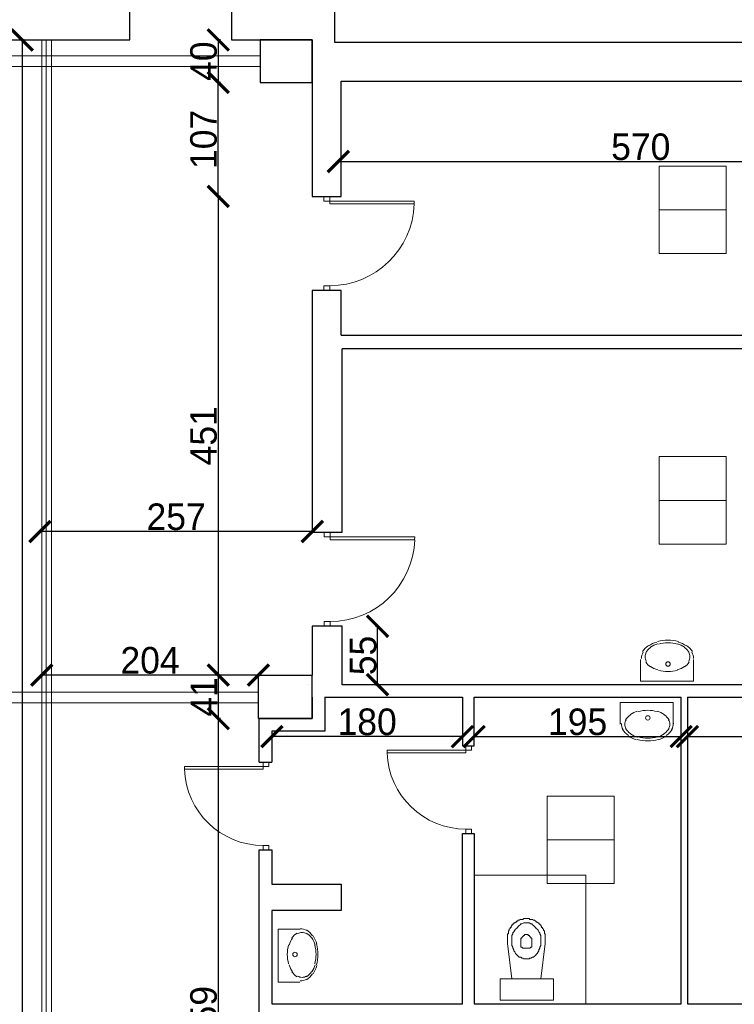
# Model space of a CAD drawing. Header units: centimetres. Extents: x -17621 to 77377, y -18613 to 66.
# Tile 111 of 173: x 27358 to 28031, y -7472 to -6545. Entities that reach past the tile are written whole.
import ezdxf

# ---------------------------------------------------------------- set-up
doc = ezdxf.new("R2010")
doc.units = ezdxf.units.CM
doc.layers.add('0-wymiarowanie rys.CAD', color=5, linetype='Continuous', lineweight=0, true_color=0x0000ff)
for name, color, linetype, lineweight in [('a_drzwi i okna', 2, 'Continuous', 0), ('a_inwentaryzacja', 141, 'Continuous', 0), ('a_wymiarowanie', 211, 'Continuous', 0), ('drzwi', 2, 'Continuous', 0), ('kratownica', 8, 'Continuous', 15), ('pomieszczenia', 191, 'Continuous', 5)]:
    doc.layers.add(name, color=color, linetype=linetype, lineweight=lineweight)
for name, color, linetype in [('PDF3_A220 ŚCIANY WEWNĘTRZNE', 7, 'Continuous'), ('PDF3_A720 MEBLE', 7, 'Continuous'), ('PDF3_WIDOKOWA', 7, 'Continuous')]:
    doc.layers.add(name, color=color, linetype=linetype)
doc.styles.add('PDF Century Gothic', font='GOTHIC.TTF')
doc.dimstyles.new('ISO-25', dxfattribs={"dimtxt": 25, "dimasz": 20, "dimexe": 0.6, "dimexo": 0.375, "dimtad": 1, "dimdec": 0, "dimtxsty": 'PDF Century Gothic', "dimblk": 'ARCHTICK', "dimcen": 2.5, "dimadec": 1, "dimazin": 0, "dimtfac": 1, "dimtdec": 0, "dimtmove": 0, "dimatfit": 3, "dimldrblk": 'ARCHTICK', "dimfxl": 2, "dimfxlon": 1, "dimarcsym": 0})

# ---------------------------------------------------------------- blocks, each defined once
blk = doc.blocks.new('_ArchTick')
at = {"color": 0, "linetype": 'ByBlock', "const_width": 0.15}
blk.add_lwpolyline([(-0.5, -0.5), (0.5, 0.5)], dxfattribs=at)
blk = doc.blocks.new('*D964')
at = {"layer": 'a_wymiarowanie', "color": 0, "linetype": 'Continuous', "lineweight": -2, "transparency": 16777216}
for p, q in [((27376.7, -7029.13), (27376.7, -7026.53)), ((27633.27, -7027.13), (27376.7, -7027.13)), ((27633.27, -7029.13), (27633.27, -7026.53))]:
    blk.add_line(p, q, dxfattribs=at)
at = {"layer": 'Defpoints', "color": 0, "linetype": 'Continuous', "transparency": 16777216}
for p in [(27376.7, -7027.13), (27376.7, -7325.66), (27633.27, -7325.64)]:
    blk.add_point(p, dxfattribs=at)
at = {"layer": 'a_wymiarowanie', "color": 0, "linetype": 'Continuous', "lineweight": -2, "transparency": 16777216, "xscale": 20, "yscale": 20, "zscale": 20, "rotation": 180}
blk.add_blockref('_ArchTick', (27376.7, -7027.13), dxfattribs=at)
at = {"layer": 'a_wymiarowanie', "color": 0, "linetype": 'Continuous', "lineweight": -2, "transparency": 16777216, "xscale": 20, "yscale": 20, "zscale": 20}
blk.add_blockref('_ArchTick', (27633.27, -7027.13), dxfattribs=at)
at = {"layer": 'a_wymiarowanie', "color": 0, "linetype": 'Continuous', "lineweight": 0, "transparency": 16777216, "insert": (27504.99, -7013.38), "char_height": 25, "attachment_point": 5, "style": 'PDF Century Gothic'}
blk.add_mtext('257', dxfattribs=at)
blk = doc.blocks.new('*D965')
at = {"layer": 'a_wymiarowanie', "color": 0, "linetype": 'Continuous', "lineweight": -2, "transparency": 16777216}
for p, q in [((28146.78, -6603.22), (28149.38, -6603.22)), ((28148.78, -6603.22), (28148.78, -6842.32)), ((28146.78, -6842.32), (28149.38, -6842.32))]:
    blk.add_line(p, q, dxfattribs=at)
at = {"layer": 'Defpoints', "color": 0, "linetype": 'Continuous', "transparency": 16777216}
for p in [(27657.83, -6603.22), (27660.43, -6842.32), (28148.78, -6842.32)]:
    blk.add_point(p, dxfattribs=at)
at = {"layer": 'a_wymiarowanie', "color": 0, "linetype": 'Continuous', "lineweight": -2, "transparency": 16777216, "xscale": 20, "yscale": 20, "zscale": 20}
for p, rotation in [((28148.78, -6603.22), 90), ((28148.78, -6842.32), 270)]:
    blk.add_blockref('_ArchTick', p, dxfattribs=dict(at, rotation=rotation))
at = {"layer": 'a_wymiarowanie', "color": 0, "linetype": 'Continuous', "lineweight": 0, "transparency": 16777216, "insert": (28135.02, -6722.77), "char_height": 25, "attachment_point": 5, "rotation": 90, "style": 'PDF Century Gothic'}
blk.add_mtext('239', dxfattribs=at)
blk = doc.blocks.new('*D966')
at = {"layer": 'a_wymiarowanie', "color": 0, "linetype": 'Continuous', "lineweight": -2, "transparency": 16777216}
for p, q in [((27657.83, -6676.75), (27657.83, -6679.35)), ((27657.83, -6678.75), (28227.57, -6678.75)), ((28227.57, -6676.75), (28227.57, -6679.35))]:
    blk.add_line(p, q, dxfattribs=at)
at = {"layer": 'Defpoints', "color": 0, "linetype": 'Continuous', "transparency": 16777216}
for p in [(27657.83, -6603.22), (28227.57, -6603.22), (28227.57, -6678.75)]:
    blk.add_point(p, dxfattribs=at)
at = {"layer": 'a_wymiarowanie', "color": 0, "linetype": 'Continuous', "lineweight": -2, "transparency": 16777216, "xscale": 20, "yscale": 20, "zscale": 20, "rotation": 180}
blk.add_blockref('_ArchTick', (27657.83, -6678.75), dxfattribs=at)
at = {"layer": 'a_wymiarowanie', "color": 0, "linetype": 'Continuous', "lineweight": -2, "transparency": 16777216, "xscale": 20, "yscale": 20, "zscale": 20}
blk.add_blockref('_ArchTick', (28227.57, -6678.75), dxfattribs=at)
at = {"layer": 'a_wymiarowanie', "color": 0, "linetype": 'Continuous', "lineweight": 0, "transparency": 16777216, "insert": (27942.7, -6664.99), "char_height": 25, "attachment_point": 5, "style": 'PDF Century Gothic'}
blk.add_mtext('570', dxfattribs=at)
blk = doc.blocks.new('*D967')
at = {"layer": 'a_wymiarowanie', "color": 0, "linetype": 'Continuous', "lineweight": -2, "transparency": 16777216}
for p, q in [((28146.78, -6855.02), (28149.38, -6855.02)), ((28148.78, -7183.18), (28148.78, -6855.02)), ((28146.78, -7183.18), (28149.38, -7183.18))]:
    blk.add_line(p, q, dxfattribs=at)
at = {"layer": 'Defpoints', "color": 0, "linetype": 'Continuous', "transparency": 16777216}
for p in [(27661.27, -6855.02), (28148.78, -6855.02), (27661.27, -7183.18)]:
    blk.add_point(p, dxfattribs=at)
at = {"layer": 'a_wymiarowanie', "color": 0, "linetype": 'Continuous', "lineweight": -2, "transparency": 16777216, "xscale": 20, "yscale": 20, "zscale": 20}
for p, rotation in [((28148.78, -6855.02), 90), ((28148.78, -7183.18), 270)]:
    blk.add_blockref('_ArchTick', p, dxfattribs=dict(at, rotation=rotation))
at = {"layer": 'a_wymiarowanie', "color": 0, "linetype": 'Continuous', "lineweight": 0, "transparency": 16777216, "insert": (28135.02, -7019.1), "char_height": 25, "attachment_point": 5, "rotation": 90, "style": 'PDF Century Gothic'}
blk.add_mtext('328', dxfattribs=at)
blk = doc.blocks.new('*D970')
at = {"layer": 'a_wymiarowanie', "color": 0, "linetype": 'Continuous', "lineweight": -2, "transparency": 16777216}
for p, q in [((27692.71, -7116.33), (27695.31, -7116.33)), ((27694.71, -7171.33), (27694.71, -7116.33)), ((27692.71, -7171.33), (27695.31, -7171.33))]:
    blk.add_line(p, q, dxfattribs=at)
at = {"layer": 'Defpoints', "color": 0, "linetype": 'Continuous', "transparency": 16777216}
for p in [(27661.27, -7116.33), (27694.71, -7116.33), (27661.27, -7171.33)]:
    blk.add_point(p, dxfattribs=at)
at = {"layer": 'a_wymiarowanie', "color": 0, "linetype": 'Continuous', "lineweight": -2, "transparency": 16777216, "xscale": 20, "yscale": 20, "zscale": 20}
for p, rotation in [((27694.71, -7116.33), 90), ((27694.71, -7171.33), 270)]:
    blk.add_blockref('_ArchTick', p, dxfattribs=dict(at, rotation=rotation))
at = {"layer": 'a_wymiarowanie', "color": 0, "linetype": 'Continuous', "lineweight": 0, "transparency": 16777216, "insert": (27681.27, -7143.83), "char_height": 25, "attachment_point": 5, "rotation": 90, "style": 'PDF Century Gothic'}
blk.add_mtext('55', dxfattribs=at)
blk = doc.blocks.new('*D971')
at = {"layer": 'a_wymiarowanie', "color": 0, "linetype": 'Continuous', "lineweight": -2, "transparency": 16777216}
for p, q in [((27378.37, -7162.32), (27378.37, -7161.72)), ((27582.47, -7162.32), (27378.37, -7162.32)), ((27582.47, -7162.32), (27582.47, -7161.72))]:
    blk.add_line(p, q, dxfattribs=at)
at = {"layer": 'Defpoints', "color": 0, "linetype": 'Continuous', "transparency": 16777216}
for p in [(27378.37, -7162.32), (27378.37, -7162.32), (27582.47, -7162.32)]:
    blk.add_point(p, dxfattribs=at)
at = {"layer": 'a_wymiarowanie', "color": 0, "linetype": 'Continuous', "lineweight": -2, "transparency": 16777216, "xscale": 20, "yscale": 20, "zscale": 20, "rotation": 180}
blk.add_blockref('_ArchTick', (27378.37, -7162.32), dxfattribs=at)
at = {"layer": 'a_wymiarowanie', "color": 0, "linetype": 'Continuous', "lineweight": -2, "transparency": 16777216, "xscale": 20, "yscale": 20, "zscale": 20}
blk.add_blockref('_ArchTick', (27582.47, -7162.32), dxfattribs=at)
at = {"layer": 'a_wymiarowanie', "color": 0, "linetype": 'Continuous', "lineweight": 0, "transparency": 16777216, "insert": (27480.42, -7148.56), "char_height": 25, "attachment_point": 5, "style": 'PDF Century Gothic'}
blk.add_mtext('204', dxfattribs=at)
blk = doc.blocks.new('*D972')
at = {"layer": 'a_wymiarowanie', "color": 0, "linetype": 'Continuous', "lineweight": -2, "transparency": 16777216}
for p, q in [((27785.71, -7218.2), (27785.71, -7220.8)), ((27785.71, -7220.2), (27980.75, -7220.2)), ((27980.75, -7218.2), (27980.75, -7220.8))]:
    blk.add_line(p, q, dxfattribs=at)
at = {"layer": 'Defpoints', "color": 0, "linetype": 'Continuous', "transparency": 16777216}
for p in [(27785.71, -7183.18), (27980.75, -7183.18), (27980.75, -7220.2)]:
    blk.add_point(p, dxfattribs=at)
at = {"layer": 'a_wymiarowanie', "color": 0, "linetype": 'Continuous', "lineweight": -2, "transparency": 16777216, "xscale": 20, "yscale": 20, "zscale": 20, "rotation": 180}
blk.add_blockref('_ArchTick', (27785.71, -7220.2), dxfattribs=at)
at = {"layer": 'a_wymiarowanie', "color": 0, "linetype": 'Continuous', "lineweight": -2, "transparency": 16777216, "xscale": 20, "yscale": 20, "zscale": 20}
blk.add_blockref('_ArchTick', (27980.75, -7220.2), dxfattribs=at)
at = {"layer": 'a_wymiarowanie', "color": 0, "linetype": 'Continuous', "lineweight": 0, "transparency": 16777216, "insert": (27883.23, -7206.44), "char_height": 25, "attachment_point": 5, "style": 'PDF Century Gothic'}
blk.add_mtext('195', dxfattribs=at)
blk = doc.blocks.new('*D973')
at = {"layer": 'a_wymiarowanie', "color": 0, "linetype": 'Continuous', "lineweight": -2, "transparency": 16777216}
for p, q in [((27986.68, -7220.2), (27986.68, -7220.8)), ((27986.68, -7220.2), (28227.57, -7220.2)), ((28227.57, -7220.2), (28227.57, -7220.8))]:
    blk.add_line(p, q, dxfattribs=at)
at = {"layer": 'Defpoints', "color": 0, "linetype": 'Continuous', "transparency": 16777216}
for p in [(27986.68, -7220.2), (28227.57, -7220.2), (28227.57, -7220.2)]:
    blk.add_point(p, dxfattribs=at)
at = {"layer": 'a_wymiarowanie', "color": 0, "linetype": 'Continuous', "lineweight": -2, "transparency": 16777216, "xscale": 20, "yscale": 20, "zscale": 20, "rotation": 180}
blk.add_blockref('_ArchTick', (27986.68, -7220.2), dxfattribs=at)
at = {"layer": 'a_wymiarowanie', "color": 0, "linetype": 'Continuous', "lineweight": -2, "transparency": 16777216, "xscale": 20, "yscale": 20, "zscale": 20}
blk.add_blockref('_ArchTick', (28227.57, -7220.2), dxfattribs=at)
at = {"layer": 'a_wymiarowanie', "color": 0, "linetype": 'Continuous', "lineweight": 0, "transparency": 16777216, "insert": (28107.12, -7206.76), "char_height": 25, "attachment_point": 5, "style": 'PDF Century Gothic'}
blk.add_mtext('241', dxfattribs=at)
blk = doc.blocks.new('*D974')
at = {"layer": 'a_wymiarowanie', "color": 0, "linetype": 'Continuous', "lineweight": -2, "transparency": 16777216}
for p, q in [((27595.17, -7222.2), (27595.17, -7219.6)), ((27774.7, -7220.2), (27595.17, -7220.2)), ((27774.7, -7220.2), (27774.7, -7219.6))]:
    blk.add_line(p, q, dxfattribs=at)
at = {"layer": 'Defpoints', "color": 0, "linetype": 'Continuous', "transparency": 16777216}
for p in [(27595.17, -7220.2), (27774.7, -7220.2), (27595.17, -7227.16)]:
    blk.add_point(p, dxfattribs=at)
at = {"layer": 'a_wymiarowanie', "color": 0, "linetype": 'Continuous', "lineweight": -2, "transparency": 16777216, "xscale": 20, "yscale": 20, "zscale": 20, "rotation": 180}
blk.add_blockref('_ArchTick', (27595.17, -7220.2), dxfattribs=at)
at = {"layer": 'a_wymiarowanie', "color": 0, "linetype": 'Continuous', "lineweight": -2, "transparency": 16777216, "xscale": 20, "yscale": 20, "zscale": 20}
blk.add_blockref('_ArchTick', (27774.7, -7220.2), dxfattribs=at)
at = {"layer": 'a_wymiarowanie', "color": 0, "linetype": 'Continuous', "lineweight": 0, "transparency": 16777216, "insert": (27684.94, -7206.44), "char_height": 25, "attachment_point": 5, "style": 'PDF Century Gothic'}
blk.add_mtext('180', dxfattribs=at)
blk = doc.blocks.new('*D989')
at = {"layer": 'a_wymiarowanie', "color": 0, "linetype": 'Continuous', "lineweight": -2, "transparency": 16777216}
for p, q in [((27546.68, -6564.27), (27544.08, -6564.27)), ((27544.68, -6564.27), (27544.68, -6604.27)), ((27546.68, -6604.27), (27544.08, -6604.27))]:
    blk.add_line(p, q, dxfattribs=at)
at = {"layer": 'Defpoints', "color": 0, "linetype": 'Continuous', "transparency": 16777216}
for p in [(27584.27, -6564.27), (27544.68, -6604.27), (27584.27, -6604.27)]:
    blk.add_point(p, dxfattribs=at)
at = {"layer": 'a_wymiarowanie', "color": 0, "linetype": 'Continuous', "lineweight": -2, "transparency": 16777216, "xscale": 20, "yscale": 20, "zscale": 20}
for p, rotation in [((27544.68, -6564.27), 90), ((27544.68, -6604.27), 270)]:
    blk.add_blockref('_ArchTick', p, dxfattribs=dict(at, rotation=rotation))
at = {"layer": 'a_wymiarowanie', "color": 0, "linetype": 'Continuous', "lineweight": 0, "transparency": 16777216, "insert": (27530.93, -6584.27), "char_height": 25, "attachment_point": 5, "rotation": 90, "style": 'PDF Century Gothic'}
blk.add_mtext('40', dxfattribs=at)
blk = doc.blocks.new('*D990')
at = {"layer": 'a_wymiarowanie', "color": 0, "linetype": 'Continuous', "lineweight": -2, "transparency": 16777216}
for p, q in [((27546.68, -6711.59), (27544.08, -6711.59)), ((27544.68, -6711.59), (27544.68, -7162.32)), ((27546.68, -7162.32), (27544.08, -7162.32))]:
    blk.add_line(p, q, dxfattribs=at)
at = {"layer": 'Defpoints', "color": 0, "linetype": 'Continuous', "transparency": 16777216}
for p in [(27633.27, -6711.59), (27544.68, -7162.32), (27582.47, -7162.32)]:
    blk.add_point(p, dxfattribs=at)
at = {"layer": 'a_wymiarowanie', "color": 0, "linetype": 'Continuous', "lineweight": -2, "transparency": 16777216, "xscale": 20, "yscale": 20, "zscale": 20}
for p, rotation in [((27544.68, -6711.59), 90), ((27544.68, -7162.32), 270)]:
    blk.add_blockref('_ArchTick', p, dxfattribs=dict(at, rotation=rotation))
at = {"layer": 'a_wymiarowanie', "color": 0, "linetype": 'Continuous', "lineweight": 0, "transparency": 16777216, "insert": (27530.93, -6936.96), "char_height": 25, "attachment_point": 5, "rotation": 90, "style": 'PDF Century Gothic'}
blk.add_mtext('451', dxfattribs=at)
blk = doc.blocks.new('*D991')
at = {"layer": 'a_wymiarowanie', "color": 0, "linetype": 'Continuous', "lineweight": -2, "transparency": 16777216}
for p, q in [((27546.68, -7162.32), (27544.08, -7162.32)), ((27544.68, -7162.32), (27544.68, -7203.32)), ((27546.68, -7203.32), (27544.08, -7203.32))]:
    blk.add_line(p, q, dxfattribs=at)
at = {"layer": 'Defpoints', "color": 0, "linetype": 'Continuous', "transparency": 16777216}
for p in [(27582.47, -7162.32), (27544.68, -7203.32), (27583.32, -7203.32)]:
    blk.add_point(p, dxfattribs=at)
at = {"layer": 'a_wymiarowanie', "color": 0, "linetype": 'Continuous', "lineweight": -2, "transparency": 16777216, "xscale": 20, "yscale": 20, "zscale": 20}
for p, rotation in [((27544.68, -7162.32), 90), ((27544.68, -7203.32), 270)]:
    blk.add_blockref('_ArchTick', p, dxfattribs=dict(at, rotation=rotation))
at = {"layer": 'a_wymiarowanie', "color": 0, "linetype": 'Continuous', "lineweight": 0, "transparency": 16777216, "insert": (27531.24, -7182.82), "char_height": 25, "attachment_point": 5, "rotation": 90, "style": 'PDF Century Gothic'}
blk.add_mtext('41', dxfattribs=at)
blk = doc.blocks.new('*D992')
at = {"layer": 'a_wymiarowanie', "color": 0, "linetype": 'Continuous', "lineweight": -2, "transparency": 16777216}
for p, q in [((27546.68, -7203.32), (27544.08, -7203.32)), ((27544.68, -7203.32), (27544.68, -7762.49)), ((27546.68, -7762.49), (27544.08, -7762.49))]:
    blk.add_line(p, q, dxfattribs=at)
at = {"layer": 'Defpoints', "color": 0, "linetype": 'Continuous', "transparency": 16777216}
for p in [(27583.32, -7203.32), (27544.68, -7762.49), (27582.47, -7762.49)]:
    blk.add_point(p, dxfattribs=at)
at = {"layer": 'a_wymiarowanie', "color": 0, "linetype": 'Continuous', "lineweight": -2, "transparency": 16777216, "xscale": 20, "yscale": 20, "zscale": 20}
for p, rotation in [((27544.68, -7203.32), 90), ((27544.68, -7762.49), 270)]:
    blk.add_blockref('_ArchTick', p, dxfattribs=dict(at, rotation=rotation))
at = {"layer": 'a_wymiarowanie', "color": 0, "linetype": 'Continuous', "lineweight": 0, "transparency": 16777216, "insert": (27530.93, -7482.9), "char_height": 25, "attachment_point": 5, "rotation": 90, "style": 'PDF Century Gothic'}
blk.add_mtext('559', dxfattribs=at)
blk = doc.blocks.new('*D1007')
at = {"layer": 'a_wymiarowanie', "color": 0, "linetype": 'Continuous', "lineweight": -2, "transparency": 16777216}
for p, q in [((27361.97, -6564.27), (27359.37, -6564.27)), ((27359.97, -6564.27), (27359.97, -10858.54)), ((27361.97, -10858.54), (27359.37, -10858.54))]:
    blk.add_line(p, q, dxfattribs=at)
at = {"layer": 'Defpoints', "color": 0, "linetype": 'Continuous', "transparency": 16777216}
for p in [(27387.68, -6564.27), (27359.97, -10858.54), (27387.68, -10858.54)]:
    blk.add_point(p, dxfattribs=at)
at = {"layer": 'a_wymiarowanie', "color": 0, "linetype": 'Continuous', "lineweight": -2, "transparency": 16777216, "xscale": 20, "yscale": 20, "zscale": 20}
for p, rotation in [((27359.97, -6564.27), 90), ((27359.97, -10858.54), 270)]:
    blk.add_blockref('_ArchTick', p, dxfattribs=dict(at, rotation=rotation))
at = {"layer": 'a_wymiarowanie', "color": 0, "linetype": 'Continuous', "lineweight": 0, "transparency": 16777216, "insert": (27346.22, -8711.41), "char_height": 25, "attachment_point": 5, "rotation": 90, "style": 'PDF Century Gothic'}
blk.add_mtext('4293', dxfattribs=at)
blk = doc.blocks.new('*D1020')
at = {"layer": 'a_wymiarowanie', "color": 0, "linetype": 'Continuous', "lineweight": -2, "transparency": 16777216}
for p, q in [((27545, -6604.27), (27544.08, -6604.27)), ((27544.68, -6711.59), (27544.68, -6604.27)), ((27546.68, -6711.59), (27544.08, -6711.59))]:
    blk.add_line(p, q, dxfattribs=at)
at = {"layer": 'Defpoints', "color": 0, "linetype": 'Continuous', "transparency": 16777216}
for p in [(27544.68, -6604.27), (27545.38, -6604.27), (27633.27, -6711.59)]:
    blk.add_point(p, dxfattribs=at)
at = {"layer": 'a_wymiarowanie', "color": 0, "linetype": 'Continuous', "lineweight": -2, "transparency": 16777216, "xscale": 20, "yscale": 20, "zscale": 20}
for p, rotation in [((27544.68, -6604.27), 90), ((27544.68, -6711.59), 270)]:
    blk.add_blockref('_ArchTick', p, dxfattribs=dict(at, rotation=rotation))
at = {"layer": 'a_wymiarowanie', "color": 0, "linetype": 'Continuous', "lineweight": 0, "transparency": 16777216, "insert": (27530.93, -6657.93), "char_height": 25, "attachment_point": 5, "rotation": 90, "style": 'PDF Century Gothic'}
blk.add_mtext('107', dxfattribs=at)
blk = doc.blocks.new('*D1099')
at = {"layer": '0-wymiarowanie rys.CAD', "color": 0, "linetype": 'Continuous', "lineweight": -2, "transparency": 16777216}
for p, q in [((27654.38, -6335.86), (27654.38, -6333.26)), ((28263.13, -6333.86), (27654.38, -6333.86)), ((28263.13, -6335.86), (28263.13, -6333.26))]:
    blk.add_line(p, q, dxfattribs=at)
at = {"layer": 'Defpoints', "color": 0, "linetype": 'Continuous', "transparency": 16777216}
for p in [(27654.38, -6333.86), (27654.38, -6566.81), (28263.13, -6566.81)]:
    blk.add_point(p, dxfattribs=at)
at = {"layer": '0-wymiarowanie rys.CAD', "color": 0, "linetype": 'Continuous', "lineweight": -2, "transparency": 16777216, "xscale": 20, "yscale": 20, "zscale": 20, "rotation": 180}
blk.add_blockref('_ArchTick', (27654.38, -6333.86), dxfattribs=at)
at = {"layer": '0-wymiarowanie rys.CAD', "color": 0, "linetype": 'Continuous', "lineweight": -2, "transparency": 16777216, "xscale": 20, "yscale": 20, "zscale": 20}
blk.add_blockref('_ArchTick', (28263.13, -6333.86), dxfattribs=at)
at = {"layer": '0-wymiarowanie rys.CAD', "color": 0, "linetype": 'Continuous', "transparency": 16777216, "insert": (27958.75, -6320.11), "char_height": 25, "attachment_point": 5, "style": 'PDF Century Gothic'}
blk.add_mtext('609', dxfattribs=at)
blk = doc.blocks.new('*D1100')
at = {"layer": '0-wymiarowanie rys.CAD', "color": 0, "linetype": 'Continuous', "lineweight": -2, "transparency": 16777216}
for p, q in [((25138.1, -6335.86), (25138.1, -6333.26)), ((27654.38, -6333.86), (25138.1, -6333.86)), ((27654.38, -6335.86), (27654.38, -6333.26))]:
    blk.add_line(p, q, dxfattribs=at)
at = {"layer": 'Defpoints', "color": 0, "linetype": 'Continuous', "transparency": 16777216}
for p in [(25138.1, -6333.86), (25138.1, -6566.81), (27654.38, -6566.81)]:
    blk.add_point(p, dxfattribs=at)
at = {"layer": '0-wymiarowanie rys.CAD', "color": 0, "linetype": 'Continuous', "lineweight": -2, "transparency": 16777216, "xscale": 20, "yscale": 20, "zscale": 20, "rotation": 180}
blk.add_blockref('_ArchTick', (25138.1, -6333.86), dxfattribs=at)
at = {"layer": '0-wymiarowanie rys.CAD', "color": 0, "linetype": 'Continuous', "lineweight": -2, "transparency": 16777216, "xscale": 20, "yscale": 20, "zscale": 20}
blk.add_blockref('_ArchTick', (27654.38, -6333.86), dxfattribs=at)
at = {"layer": '0-wymiarowanie rys.CAD', "color": 0, "linetype": 'Continuous', "transparency": 16777216, "insert": (26396.24, -6320.11), "char_height": 25, "attachment_point": 5, "style": 'PDF Century Gothic'}
blk.add_mtext('2516', dxfattribs=at)

msp = doc.modelspace()

# ---------------------------------------------------------------- linework, layer by layer
at = {"layer": 'a_drzwi i okna', "lineweight": 5}
for points in [[(27378.37, -10858.54), (27378.37, -6564.27)], [(27382.6, -10858.54), (27382.6, -6564.27)], [(27387.68, -10858.54), (27387.68, -6564.27)]]:
    msp.add_lwpolyline(points, dxfattribs=at)
at = {"layer": 'a_inwentaryzacja', "lineweight": 25}
for p, q in [((27660.43, -6842.32), (28229.3, -6842.32)), ((28229.3, -6855.02), (27661.27, -6855.02))]:
    msp.add_line(p, q, dxfattribs=at)
at = {"layer": 'a_inwentaryzacja', "linetype": 'Continuous', "lineweight": 25}
for p, q in [((27633.27, -7027.83), (27661.27, -7027.83)), ((27661.27, -7116.33), (27633.27, -7116.33)), ((27633.27, -7116.33), (27633.27, -7162.32)), ((27583.32, -7244.23), (27595.17, -7244.23)), ((27583.32, -7326.79), (27595.17, -7326.79))]:
    msp.add_line(p, q, dxfattribs=at)
at = {"layer": 'a_inwentaryzacja', "lineweight": 25}
msp.add_lwpolyline([(28227.57, -6603.22), (28227.57, -6686.19), (28266.52, -6686.19), (28266.52, -6566.81), (27654.38, -6566.81), (27654.38, -6527.02), (27557.01, -6527.02), (27557.01, -6564.27), (27633.27, -6564.27), (27633.27, -6711.59), (27660.43, -6711.59), (27660.43, -6603.22)], close=True, dxfattribs=at)
at = {"layer": 'a_inwentaryzacja', "linetype": 'Continuous', "lineweight": 25}
msp.add_lwpolyline([(27584.27, -6604.27), (27633.27, -6604.27), (27633.27, -6564.27), (27584.27, -6564.27)], close=True, dxfattribs=at)
for points in [[(27660.43, -6842.32), (27660.43, -6800.09), (27633.27, -6800.09), (27633.27, -7027.83)], [(27661.27, -7027.83), (27661.27, -6855.02)], [(27661.27, -7171.33), (27661.27, -7116.33)], [(27583.32, -7215.17), (27583.32, -7203.32), (27633.27, -7203.32), (27633.27, -7162.32), (27633.27, -7162.32)], [(27986.68, -7183.18), (28056.83, -7183.18), (28056.83, -7171.33), (27661.27, -7171.33)], [(27645.12, -7183.18), (27645.12, -7215.17), (27595.17, -7215.17)], [(27633.27, -7183.18), (27633.27, -7183.18)], [(27645.12, -7183.18), (27774.7, -7183.18)], [(27774.7, -7183.18), (27774.7, -7228.9), (27785.71, -7228.9), (27785.71, -7183.18)], [(27785.71, -7183.18), (27980.75, -7183.18)], [(27980.75, -7471.9), (27980.75, -7183.18)], [(27986.68, -7183.18), (27986.68, -7471.9)], [(27583.32, -7244.23), (27583.32, -7203.32)], [(27583.32, -7215.17), (27583.32, -7215.17)], [(27595.17, -7215.17), (27595.17, -7244.23)], [(27774.83, -7471.9), (27774.83, -7311.46), (27785.83, -7311.46), (27785.83, -7471.9)], [(27583.32, -7626.98), (27583.32, -7326.79)], [(27595.17, -7326.79), (27595.17, -7359.29)], [(27595.17, -7359.29), (27660.37, -7359.29), (27660.37, -7383.84), (27595.17, -7383.84)], [(27595.17, -7383.84), (27595.17, -7471.9)], [(27595.17, -7471.9), (27774.83, -7471.9)], [(27785.83, -7471.9), (27980.75, -7471.9)], [(27986.68, -7471.9), (28227.57, -7471.9)], [(27986.68, -7471.9), (27999.75, -7471.9)]]:
    msp.add_lwpolyline(points, dxfattribs=at)
at = {"layer": 'a_inwentaryzacja', "lineweight": 25}
msp.add_lwpolyline([(27633.27, -7183.18), (27633.27, -7203.32), (27582.47, -7203.32), (27582.47, -7162.32), (27633.27, -7162.32)], dxfattribs=at)
at = {"layer": 'drzwi'}
for points in [[(27649.66, -6716.02), (27649.66, -6711.59), (27644.04, -6711.59), (27644.04, -6716.02), (27649.66, -6716.02), (27649.66, -6718.67), (27729.26, -6718.67), (27729.3, -6716.02), (27649.66, -6716.02)], [(27650.08, -7032.26), (27650.08, -7027.83), (27644.47, -7027.83), (27644.47, -7032.26), (27650.08, -7032.26), (27650.08, -7034.91), (27729.68, -7034.91), (27729.73, -7032.26), (27650.08, -7032.26)], [(27778.06, -7233.03), (27778.06, -7228.9), (27783.3, -7228.9), (27783.3, -7233.03), (27778.06, -7233.03), (27778.06, -7235.51), (27703.81, -7235.51), (27703.77, -7233.03), (27778.06, -7233.03)], [(27587.11, -7248.36), (27587.11, -7244.23), (27592.34, -7244.23), (27592.34, -7248.36), (27587.11, -7248.36), (27587.11, -7250.84), (27512.85, -7250.84), (27512.81, -7248.36), (27587.11, -7248.36)]]:
    msp.add_lwpolyline(points, dxfattribs=at)
for points in [[(27649.66, -6795.67), (27649.66, -6800.09), (27644.04, -6800.09), (27644.04, -6795.67)], [(27650.08, -7111.91), (27650.08, -7116.33), (27644.47, -7116.33), (27644.47, -7111.91)], [(27778.06, -7307.33), (27778.06, -7311.46), (27783.3, -7311.46), (27783.3, -7307.33)], [(27587.11, -7322.66), (27587.11, -7326.79), (27592.34, -7326.79), (27592.34, -7322.66)]]:
    msp.add_lwpolyline(points, close=True, dxfattribs=at)
for centre, radius, start, end in [((27649.8, -6716.12), 79.54, 269.89445, 358.1637), ((27650.23, -7032.36), 79.54, 269.89445, 358.1637), ((27777.93, -7233.13), 74.2, 181.83625, 270.1055), ((27586.97, -7248.46), 74.2, 181.83625, 270.1055)]:
    msp.add_arc(centre, radius, start, end, dxfattribs=at)
at = {"layer": 'kratownica', "linetype": 'Continuous'}
for points in [[(25224.35, -6579.19), (27584.27, -6579.19), (27584.27, -6589.36), (25224.35, -6589.36)], [(25200.08, -7178.4), (27582.47, -7178.4), (27582.47, -7188.57), (25200.08, -7188.57)]]:
    msp.add_lwpolyline(points, close=True, dxfattribs=at)
at = {"layer": 'PDF3_A220 ŚCIANY WEWNĘTRZNE', "lineweight": 25}
msp.add_lwpolyline([(25175.35, -6609.15), (25175.35, -6564.27), (27461.34, -6564.27), (27461.34, -6527.02), (25138.1, -6527.02), (25138.1, -6609.15)], close=True, dxfattribs=at)
msp.add_lwpolyline([(27629.83, -7171.33), (27629.83, -7171.33)], dxfattribs=at)
at = {"layer": 'PDF3_A720 MEBLE', "lineweight": 0}
for points in [[(27978.25, -7130.76, 0.068248), (27968.33, -7129.4, 0.068273), (27958.41, -7130.76)], [(27977.33, -7133.18, 0.068248), (27968.33, -7131.94, 0.068272), (27959.33, -7133.18)], [(27947.93, -7140.86, 0.138478), (27946.74, -7145.07, 0.138478), (27947.92, -7149.27)], [(27987.88, -7149.27, 0.138479), (27989.07, -7145.07, 0.138478), (27987.88, -7140.86)], [(27959.32, -7157.8, 0.068272), (27968.32, -7159.04, 0.068272), (27977.33, -7157.8)], [(27958.33, -7196.68, 0.068248), (27949.32, -7195.45, 0.068272), (27940.32, -7196.68)], [(27928.92, -7204.36, 0.138478), (27927.74, -7208.57, 0.138478), (27928.93, -7212.78)], [(27968.88, -7212.77, 0.138478), (27970.07, -7208.57, 0.138478), (27968.88, -7204.36)], [(27940.33, -7220.46, 0.068272), (27949.33, -7221.69, 0.068272), (27958.34, -7220.45)], [(27939.41, -7222.87, 0.068273), (27949.33, -7224.23, 0.068273), (27959.25, -7222.87)], [(27627.89, -7405.77, 0.138478), (27623.69, -7404.58, 0.138478), (27619.48, -7405.77)], [(27610.95, -7416.32, 0.068248), (27609.72, -7425.33, 0.068272), (27610.95, -7434.33)], [(27635.58, -7434.32, 0.068272), (27636.81, -7425.32, 0.068272), (27635.57, -7416.31)], [(27637.14, -7435.24, 0.068273), (27638.5, -7425.32, 0.068273), (27637.14, -7415.4)], [(27619.48, -7445.73, 0.138478), (27623.69, -7446.91, 0.138478), (27627.9, -7445.72)]]:
    msp.add_lwpolyline(points, format="xyb", dxfattribs=at)
for points in [[(27992.29, -7147.62), (27992.29, -7167.94), (27942.34, -7167.94), (27942.34, -7147.62)], [(27973.29, -7208.58), (27973.29, -7188.26), (27923.34, -7188.26), (27923.34, -7208.58)], [(27621.42, -7401.62), (27601.1, -7401.62), (27601.1, -7451.58), (27621.42, -7451.58)]]:
    msp.add_lwpolyline(points, dxfattribs=at)
for points in [[(27848.48, -7448.19), (27852.72, -7415.17), (27852.72, -7414.32), (27852.72, -7413.48), (27852.72, -7412.63), (27852.72, -7411.78), (27852.72, -7410.94), (27852.72, -7410.09), (27852.72, -7409.24), (27852.72, -7408.4), (27852.72, -7407.55), (27852.72, -7406.7), (27852.72, -7405.86), (27851.87, -7405.86), (27851.87, -7405.01), (27851.87, -7404.16), (27851.87, -7403.32), (27851.02, -7402.47), (27851.02, -7401.62), (27850.18, -7400.78), (27850.18, -7399.93), (27849.33, -7399.93), (27849.33, -7399.08), (27848.48, -7398.24), (27848.48, -7397.39), (27847.64, -7397.39), (27847.64, -7396.54), (27846.79, -7396.54), (27846.79, -7395.7), (27845.94, -7395.7), (27845.1, -7394.85), (27844.25, -7394.85), (27844.25, -7394), (27843.4, -7394), (27842.56, -7393.16), (27841.71, -7393.16), (27840.86, -7392.31), (27840.02, -7392.31), (27839.17, -7392.31), (27838.32, -7392.31), (27837.48, -7391.46), (27836.63, -7391.46), (27835.78, -7391.46), (27834.94, -7391.46), (27834.09, -7391.46), (27833.24, -7391.46), (27832.4, -7391.46), (27831.55, -7392.31), (27830.7, -7392.31), (27829.86, -7392.31), (27829.01, -7392.31), (27828.16, -7393.16), (27827.32, -7393.16), (27826.47, -7394), (27825.62, -7394), (27825.62, -7394.85), (27824.78, -7394.85), (27823.93, -7395.7), (27823.08, -7395.7), (27823.08, -7396.54), (27822.24, -7396.54), (27822.24, -7397.39), (27821.39, -7397.39), (27821.39, -7398.24), (27820.54, -7399.08), (27820.54, -7399.93), (27819.7, -7399.93), (27819.7, -7400.78), (27818.85, -7401.62), (27818.85, -7402.47), (27818, -7403.32), (27818, -7404.16), (27818, -7405.01), (27818, -7405.86), (27817.16, -7405.86), (27817.16, -7406.7), (27817.16, -7407.55), (27817.16, -7408.4), (27817.16, -7409.24), (27817.16, -7410.09), (27817.16, -7410.94), (27817.16, -7411.78), (27817.16, -7412.63), (27817.16, -7413.48), (27817.16, -7414.32), (27817.16, -7415.17), (27821.39, -7448.19)], [(27834.94, -7429.56), (27834.09, -7429.56), (27832.4, -7429.56), (27831.55, -7428.72), (27830.7, -7428.72), (27829.86, -7427.87), (27828.16, -7427.87), (27827.32, -7427.02), (27826.47, -7426.18), (27825.62, -7425.33), (27824.78, -7424.48), (27823.93, -7422.79), (27823.08, -7421.94), (27823.08, -7421.1), (27822.24, -7419.4), (27822.24, -7418.56), (27821.39, -7416.86), (27821.39, -7416.02), (27821.39, -7414.32), (27821.39, -7412.63), (27821.39, -7411.78), (27821.39, -7410.09), (27821.39, -7409.24), (27821.39, -7407.55), (27822.24, -7405.86), (27822.24, -7405.01), (27823.08, -7404.16), (27823.93, -7402.47), (27824.78, -7401.62), (27825.62, -7400.78), (27826.47, -7399.93), (27827.32, -7399.08), (27828.16, -7398.24), (27829.01, -7397.39), (27829.86, -7396.54), (27830.7, -7396.54), (27832.4, -7395.7), (27833.24, -7395.7), (27834.09, -7395.7), (27835.78, -7395.7), (27836.63, -7395.7), (27837.48, -7395.7), (27839.17, -7396.54), (27840.02, -7396.54), (27840.86, -7397.39), (27841.71, -7398.24), (27842.56, -7399.08), (27843.4, -7399.93), (27844.25, -7400.78), (27845.1, -7401.62), (27845.94, -7402.47), (27846.79, -7404.16), (27847.64, -7405.01), (27847.64, -7405.86), (27848.48, -7407.55), (27848.48, -7409.24), (27848.48, -7410.09), (27848.48, -7411.78), (27848.48, -7412.63), (27848.48, -7414.32), (27848.48, -7416.02), (27848.48, -7416.86), (27847.64, -7418.56), (27847.64, -7419.4), (27846.79, -7421.1), (27846.79, -7421.94), (27845.94, -7422.79), (27845.1, -7424.48), (27844.25, -7425.33), (27843.4, -7426.18), (27842.56, -7427.02), (27841.71, -7427.87), (27840.86, -7427.87), (27839.17, -7428.72), (27838.32, -7428.72), (27837.48, -7429.56), (27835.78, -7429.56)], [(27834.94, -7419.4), (27832.4, -7419.4), (27831.55, -7419.4), (27830.7, -7418.56), (27829.86, -7418.56), (27829.86, -7417.71), (27829.86, -7416.86), (27829.86, -7411.78), (27829.86, -7410.94), (27829.86, -7410.09), (27830.7, -7410.09), (27830.7, -7409.24), (27831.55, -7408.4), (27832.4, -7407.55), (27833.24, -7407.55), (27833.24, -7406.7), (27834.09, -7406.7), (27834.94, -7406.7), (27835.78, -7406.7), (27836.63, -7406.7), (27836.63, -7407.55), (27837.48, -7407.55), (27838.32, -7408.4), (27839.17, -7409.24), (27839.17, -7410.09), (27840.02, -7410.09), (27840.02, -7410.94), (27840.02, -7411.78), (27840.02, -7416.86), (27840.02, -7417.71), (27840.02, -7418.56), (27839.17, -7418.56), (27838.32, -7419.4)], [(27810.39, -7448.19), (27860.34, -7448.19), (27860.34, -7468.51), (27810.39, -7468.51)]]:
    msp.add_lwpolyline(points, close=True, dxfattribs=at)
for centre in [(27968.33, -7151.84), (27949.33, -7202.64), (27616.91, -7425.32)]:
    msp.add_circle(centre, 2.12, dxfattribs=at)
for centre, radius, start, end in [((27960.71, -7150.15), 19.05, 124.01196, 148.45646), ((27960.71, -7149.3), 15.66, 124.01178, 148.4566), ((27964.94, -7156.92), 26.67, 105.61521, 124.01194), ((27964.94, -7155.23), 23.28, 105.61529, 124.01186), ((27970.87, -7155.23), 23.28, 55.979, 74.37563), ((27970.87, -7156.92), 26.67, 55.97912, 74.37555), ((27975.1, -7149.3), 15.66, 31.53443, 55.97902), ((27975.1, -7150.15), 19.05, 31.53445, 55.97905), ((27954.78, -7146.76), 11.43, 148.45656, 179.99266), ((27981.03, -7146.76), 11.43, 359.99821, 31.53441), ((27960.71, -7141.68), 15.66, 211.52883, 235.97365), ((27964.94, -7134.91), 23.28, 235.97357, 254.37014), ((27970.87, -7134.91), 23.28, 285.61529, 304.01186), ((27975.1, -7141.68), 15.66, 304.01178, 328.4566), ((27941.71, -7212.8), 15.66, 124.02635, 148.47117), ((27945.94, -7218.73), 23.28, 105.62986, 124.02643), ((27951.87, -7218.73), 23.28, 55.99357, 74.3902), ((27956.1, -7212.8), 15.66, 31.549, 55.99359), ((27935.78, -7207.72), 11.43, 180.00734, 211.54344), ((27941.71, -7204.34), 15.66, 211.5434, 235.98822), ((27956.1, -7204.34), 15.66, 304.02635, 328.47117), ((27962.03, -7207.72), 11.43, 328.47113, 0.00723), ((27941.71, -7203.49), 19.05, 211.54354, 235.98804), ((27945.94, -7197.56), 26.67, 235.98806, 254.38479), ((27945.94, -7198.41), 23.28, 235.98814, 254.38471), ((27951.87, -7198.41), 23.28, 285.62986, 304.02643), ((27951.87, -7197.56), 26.67, 285.62978, 304.02651), ((27956.1, -7203.49), 19.05, 304.02653, 328.47104), ((27627.07, -7418.55), 15.66, 121.549, 145.99359), ((27621.99, -7412.62), 11.43, 58.47113, 90.00723), ((27619.45, -7418.55), 15.66, 34.02635, 58.47117), ((27617.76, -7418.55), 19.05, 34.02653, 58.47104), ((27633.85, -7422.78), 23.28, 145.99357, 164.3902), ((27613.53, -7422.78), 23.28, 15.62986, 34.02643), ((27611.83, -7422.78), 26.67, 15.62978, 34.02651), ((27633.85, -7428.71), 23.28, 195.62986, 214.02643), ((27613.53, -7428.71), 23.28, 325.98814, 344.38471), ((27627.07, -7432.94), 15.66, 214.02635, 238.47117), ((27619.45, -7432.94), 15.66, 301.5434, 325.98822), ((27617.76, -7432.94), 19.05, 301.54354, 325.98804), ((27611.83, -7428.71), 26.67, 325.98806, 344.38479), ((27621.99, -7438.87), 11.43, 270.00734, 301.54344)]:
    msp.add_arc(centre, radius, start, end, dxfattribs=at)
at = {"layer": 'PDF3_WIDOKOWA', "lineweight": 5}
msp.add_lwpolyline([(27785.83, -7350.82), (27890.82, -7350.82), (27890.82, -7471.9)], dxfattribs=at)
at = {"layer": 'pomieszczenia'}
for p, q in [((27960.15, -6724.29), (28023.23, -6724.29)), ((27960.15, -6997.77), (28023.23, -6997.77)), ((27854.47, -7317.47), (27917.55, -7317.47))]:
    msp.add_line(p, q, dxfattribs=at)
for points in [[(27960.15, -6683.13), (28023.23, -6683.13), (28023.23, -6765.46), (27960.15, -6765.46)], [(27960.15, -6956.6), (28023.23, -6956.6), (28023.23, -7038.93), (27960.15, -7038.93)], [(27854.47, -7276.3), (27917.55, -7276.3), (27917.55, -7358.64), (27854.47, -7358.64)]]:
    msp.add_lwpolyline(points, close=True, dxfattribs=at)

# ---------------------------------------------------------------- dimensions: what is measured, and where the dimension line sits
at = {"layer": '0-wymiarowanie rys.CAD', "linetype": 'Continuous'}
for base, p1, p2, picture, middle in [((25138.1, -6333.86), (27654.38, -6566.81), (25138.1, -6566.81), '*D1100', (26396.24, -6320.11)), ((27654.38, -6333.86), (28263.13, -6566.81), (27654.38, -6566.81), '*D1099', (27958.75, -6320.11))]:
    dim = msp.add_linear_dim(base=base, p1=p1, p2=p2, dimstyle='ISO-25', dxfattribs=at)
    dim.commit()
    dim.dimension.update_dxf_attribs({"geometry": picture, "text_midpoint": middle})
at = {"layer": 'a_wymiarowanie', "linetype": 'Continuous', "lineweight": 0}
dim = msp.add_linear_dim(base=(27359.97, -10858.54), p1=(27387.68, -6564.27), p2=(27387.68, -10858.54), angle=90, text='4293', dimstyle='ISO-25', dxfattribs=at)
dim.commit()
dim.dimension.update_dxf_attribs({"geometry": '*D1007', "text_midpoint": (27346.22, -8711.41)})
for base, p1, p2, picture, middle in [((27544.68, -6604.27), (27584.27, -6564.27), (27584.27, -6604.27), '*D989', (27530.93, -6584.27)), ((28148.78, -6842.32), (27657.83, -6603.22), (27660.43, -6842.32), '*D965', (28135.02, -6722.77)), ((28148.78, -6855.02), (27661.27, -7183.18), (27661.27, -6855.02), '*D967', (28135.02, -7019.1)), ((27694.71, -7116.33), (27661.27, -7171.33), (27661.27, -7116.33), '*D970', (27681.27, -7143.83))]:
    dim = msp.add_linear_dim(base=base, p1=p1, p2=p2, angle=90, dimstyle='ISO-25', dxfattribs=at)
    dim.commit()
    dim.dimension.update_dxf_attribs({"geometry": picture, "text_midpoint": middle})
for base, p1, p2, picture, middle in [((27544.68, -6604.27), (27633.27, -6711.59), (27545.38, -6604.27), '*D1020', (27530.93, -6657.93)), ((27544.68, -7162.32), (27633.27, -6711.59), (27582.47, -7162.32), '*D990', (27530.93, -6936.96)), ((27544.68, -7203.32), (27582.47, -7162.32), (27583.32, -7203.32), '*D991', (27531.24, -7182.82)), ((27544.68, -7762.49), (27583.32, -7203.32), (27582.47, -7762.49), '*D992', (27530.93, -7482.9))]:
    dim = msp.add_linear_dim(base=base, p1=p1, p2=p2, angle=90, dimstyle='ISO-25', override={"dimtmove": 1}, dxfattribs=at)
    dim.commit()
    dim.dimension.update_dxf_attribs({"geometry": picture, "text_midpoint": middle})
for base, p1, p2, picture, middle in [((28227.57, -6678.75), (27657.83, -6603.22), (28227.57, -6603.22), '*D966', (27942.7, -6664.99)), ((27376.7, -7027.13), (27633.27, -7325.64), (27376.7, -7325.66), '*D964', (27504.99, -7013.38)), ((27378.37, -7162.32), (27582.47, -7162.32), (27378.37, -7162.32), '*D971', (27480.42, -7148.56)), ((27980.75, -7220.2), (27785.71, -7183.18), (27980.75, -7183.18), '*D972', (27883.23, -7206.44))]:
    dim = msp.add_linear_dim(base=base, p1=p1, p2=p2, dimstyle='ISO-25', dxfattribs=at)
    dim.commit()
    dim.dimension.update_dxf_attribs({"geometry": picture, "text_midpoint": middle})
for base, p1, p2, picture, middle in [((27595.17, -7220.2), (27774.7, -7220.2), (27595.17, -7227.16), '*D974', (27684.94, -7206.44)), ((28227.57, -7220.2), (27986.68, -7220.2), (28227.57, -7220.2), '*D973', (28107.12, -7206.76))]:
    dim = msp.add_linear_dim(base=base, p1=p1, p2=p2, dimstyle='ISO-25', override={"dimtmove": 1}, dxfattribs=at)
    dim.commit()
    dim.dimension.update_dxf_attribs({"geometry": picture, "text_midpoint": middle})

doc.saveas('drawing.dxf')
